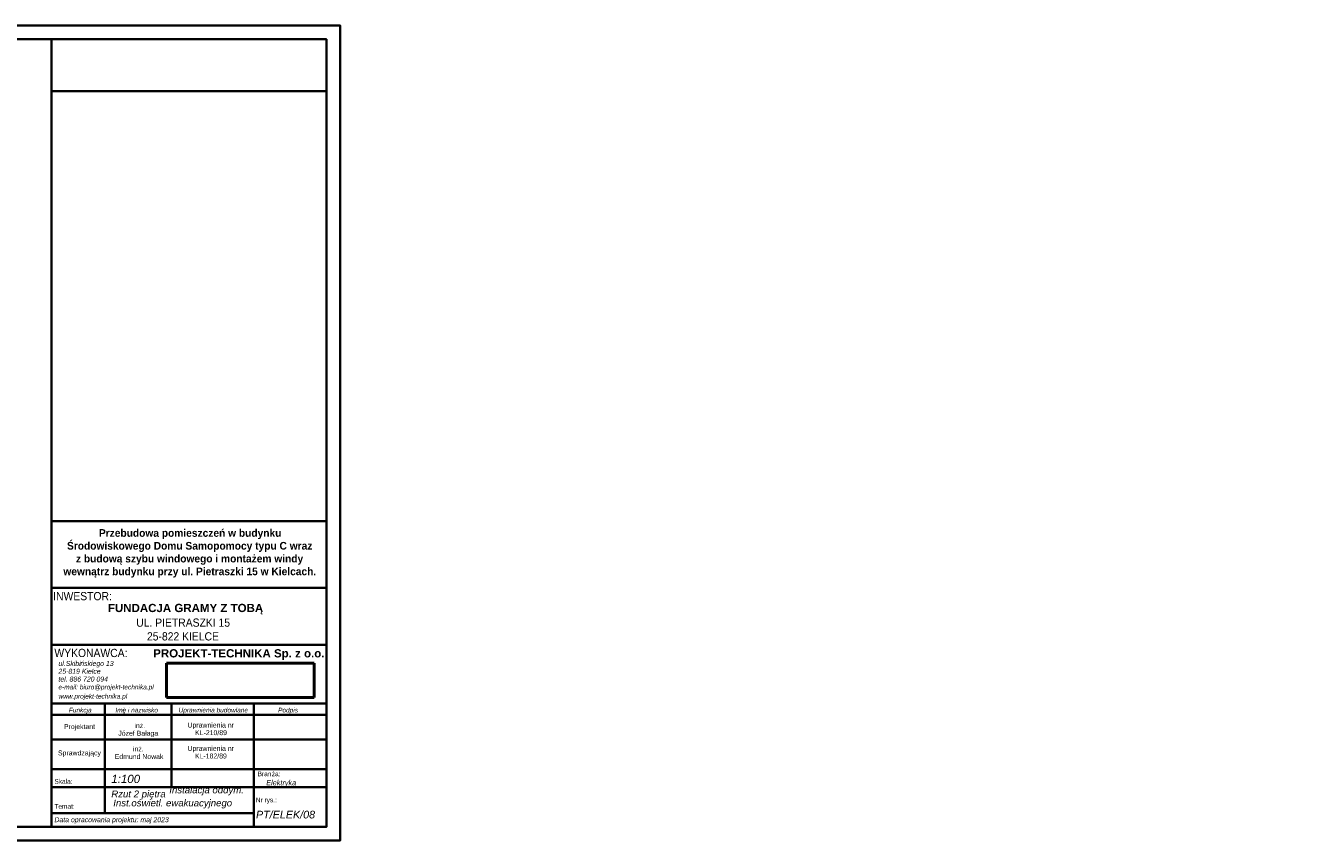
# Model space of a CAD drawing. Header units: centimetres. Extents: x 14504 to 44111, y -18976 to -7683.
# Tile 130 of 141: x 39474 to 44111, y -15068 to -12098. Entities that reach past the tile are written whole.
import ezdxf

# ---------------------------------------------------------------- set-up
doc = ezdxf.new("R2010")
doc.units = ezdxf.units.CM
for name, color, linetype, lineweight in [('_gruba', 90, 'Continuous', 35), ('G-ANNO-TTLB', 6, 'Continuous', 9), ('zbrojenie', 2, 'Continuous', 50)]:
    doc.layers.add(name, color=color, linetype=linetype, lineweight=lineweight)
doc.styles.add('Arial_10', font='arial.ttf', dxfattribs={"height": 1.8})
doc.styles.add('Arial_8', font='arial.ttf', dxfattribs={"height": 350})
doc.styles.add('Arial_9', font='arial.ttf', dxfattribs={"width": 0.9, "height": 2.2})
doc.styles.add('Arial_B', font='arialbd.ttf', dxfattribs={"height": 3})
doc.styles.add('Arial_B_1', font='arialbd.ttf', dxfattribs={"width": 0.95, "height": 2.4})
doc.styles.add('Arial_I', font='ariali.ttf', dxfattribs={"height": 1.8})
doc.styles.add('Arial_I_1', font='ariali.ttf', dxfattribs={"width": 0.8, "height": 1.8})
doc.styles.add('Arial_I_2', font='ariali.ttf', dxfattribs={"width": 0.95, "height": 2})
doc.styles.add('Arial_I_3', font='ariali.ttf', dxfattribs={"height": 3})
picture_1 = doc.add_image_def('image1.jpg', size_in_pixel=(2192, 508))

msp = doc.modelspace()

# ---------------------------------------------------------------- linework, layer by layer
at = {"layer": '_gruba'}
for p, q in [((39568.6, -12147.6), (39568.6, -15017.6)), ((39568.6, -12336.9), (40570.2, -12336.9)), ((39566.4, -13904.1), (40568, -13904.1)), ((39568.6, -14147.1), (40568, -14147.1)), ((39568.6, -14147.1), (40568, -14147.1)), ((39568.6, -14354.1), (40568, -14354.1)), ((39568.6, -14567.7), (40568, -14567.7)), ((39762.9, -14567.7), (39762.9, -14968.2)), ((40005.8, -14567.7), (40005.8, -14873.5)), ((40305.6, -14567.7), (40305.6, -15017.6)), ((39568.6, -14609), (40568, -14609)), ((39568.6, -14699.9), (40568, -14699.9)), ((39570.7, -14808), (40570.2, -14808)), ((39570.7, -14873.5), (40570.2, -14873.5)), ((40305.6, -14968.2), (39570.7, -14968.2))]:
    msp.add_line(p, q, dxfattribs=at)
for points in [[(35620.2, -12097.6), (40620.2, -12097.6), (40620.2, -15067.6), (35620.2, -15067.6)], [(35670.2, -15017.6), (40570.2, -15017.6), (40570.2, -12147.6), (35670.2, -12147.6)]]:
    msp.add_lwpolyline(points, dxfattribs=at)

# ---------------------------------------------------------------- texts
at = {"layer": 'G-ANNO-TTLB', "attachment_point": 1}
for s, insert, char_height, width, style in [('\\A1;\\pi153.657;Przebudowa pomieszczeń w budynku \\P\\pi37.4677;Środowiskowego Domu Samopomocy typu C wraz \\P\\pi70.0917;z\\~budową szybu windowego i montażem windy \\P\\pi24.2675;wewnątrz budynku przy ul. Pietraszki 15 w Kielcach.', (39588, -13932.8), 28, 966.852, 'Arial_B_1'), ('INWESTOR:', (39575.2, -14162), 30, 295.021, 'Arial_9'), ('\\pi133.33;FUNDACJA GRAMY Z TOBĄ', (39641.1, -14205.1), 30, 829.17, 'Arial_B'), ('\\pi14.7489;UL. PIETRASZKI 15 \\P\\pi53.8676;25-822 KIELCE', (39862.9, -14258.5), 30, 366.703, 'Arial_9'), ('WYKONAWCA:', (39579.6, -14369), 30, 367.975, 'Arial_9'), ('PROJEKT-TECHNIKA Sp. z o.o.', (39939.4, -14370.3), 30, 647.764, 'Arial_B'), ('ul.Skibi', (39594.3, -14413.3), 18, 96.203, 'Arial_I'), ('ńskiego 13', (39673.7, -14413.3), 18, 145.907, 'Arial_I'), ('25-819 Kielce', (39594.3, -14441.7), 18, 183.586, 'Arial_I'), ('tel. 886 720 094', (39594.3, -14470.2), 18, 214.852, 'Arial_I'), ('e-mail: biuro@projekt-technika.pl', (39594.3, -14499.8), 17, 435.316, 'Arial_I_1'), ('www.projekt-technika.pl', (39594.3, -14533.3), 17, 313.46, 'Arial_I_1'), ('Funkcja', (39632.2, -14583.7), 17, 105.823, 'Arial_I_1'), ('Imi', (39801.8, -14583.7), 17, 38.481, 'Arial_I_1'), ('ę i nazwisko', (39827.6, -14583.7), 17, 161.941, 'Arial_I_1'), ('Uprawnienia budowlane', (40031.8, -14583.7), 17, 319.072, 'Arial_I_1'), ('Podpis', (40394.4, -14583.7), 17, 92.194, 'Arial_I_1'), ('Projektant', (39614.4, -14643.3), 18, 133.882, 'Arial_10'), ('inż.', (39870.9, -14639.7), 18, 109.446, 'Arial_10'), ('Uprawnienia nr ', (40064.4, -14637.7), 18, 205.232, 'Arial_10'), ('Józef Bałaga', (39812.2, -14667.5), 18, 303.142, 'Arial_10'), ('KL-210/89 ', (40092.1, -14665.5), 18, 100.211, 'Arial_10'), ('Sprawdzający', (39592.6, -14739.2), 18, 133.882, 'Arial_10'), ('inż.', (39865.7, -14724.7), 18, 109.446, 'Arial_10'), ('Uprawnienia nr ', (40064.4, -14722.7), 18, 205.232, 'Arial_10'), ('Edmund Nowak', (39799.2, -14752.5), 18, 303.142, 'Arial_10'), ('KL-182/89', (40091.7, -14750.5), 18, 100.211, 'Arial_10'), ('1:100', (39786.8, -14827.9), 30, 129.873, 'Arial_I_3'), ('Bran', (40319.8, -14816.1), 17, 62.532, 'Arial_8'), ('ża:', (40371.4, -14816.1), 17, 38.481, 'Arial_8'), ('Skala:', (39579.7, -14843.5), 17, 80.97, 'Arial_8'), ('Rzut 2 piętra', (39786.8, -14885.3), 25, 1043.177, 'Arial_I_3'), ('Instalacja oddym.', (39998.1, -14870.6), 25, 1043.177, 'Arial_I_3'), ('Elektryka', (40351.2, -14846.6), 20, 264.276, 'Arial_I_2'), ('Inst.oświetl. ewakuacyjnego', (39794, -14918.1), 25, 1043.177, 'Arial_I_3'), ('Nr rys.:', (40313.3, -14911.1), 17, 92.996, 'Arial_8'), ('Temat:', (39579.7, -14934.7), 17, 91.392, 'Arial_8'), ('PT/ELEK/08', (40313.9, -14959), 28, 260.548, 'Arial_I_3'), ('Data opracowania projektu: maj 2023', (39579.7, -14982.7), 18, 544.346, 'Arial_I')]:
    msp.add_mtext(s, dxfattribs=dict(at, insert=insert, char_height=char_height, width=width, style=style))

# ---------------------------------------------------------------- pictures from other files: only their frames are drawn
at = {"layer": 'zbrojenie', "color": 7, "ltscale": 30, "true_color": 0xffffff}
image = msp.add_image(picture_1, insert=(39987.5, -14546.1), size_in_units=(538.4, 124.8), dxfattribs=at)
image.dxf.flags = 7

doc.saveas('drawing.dxf')
